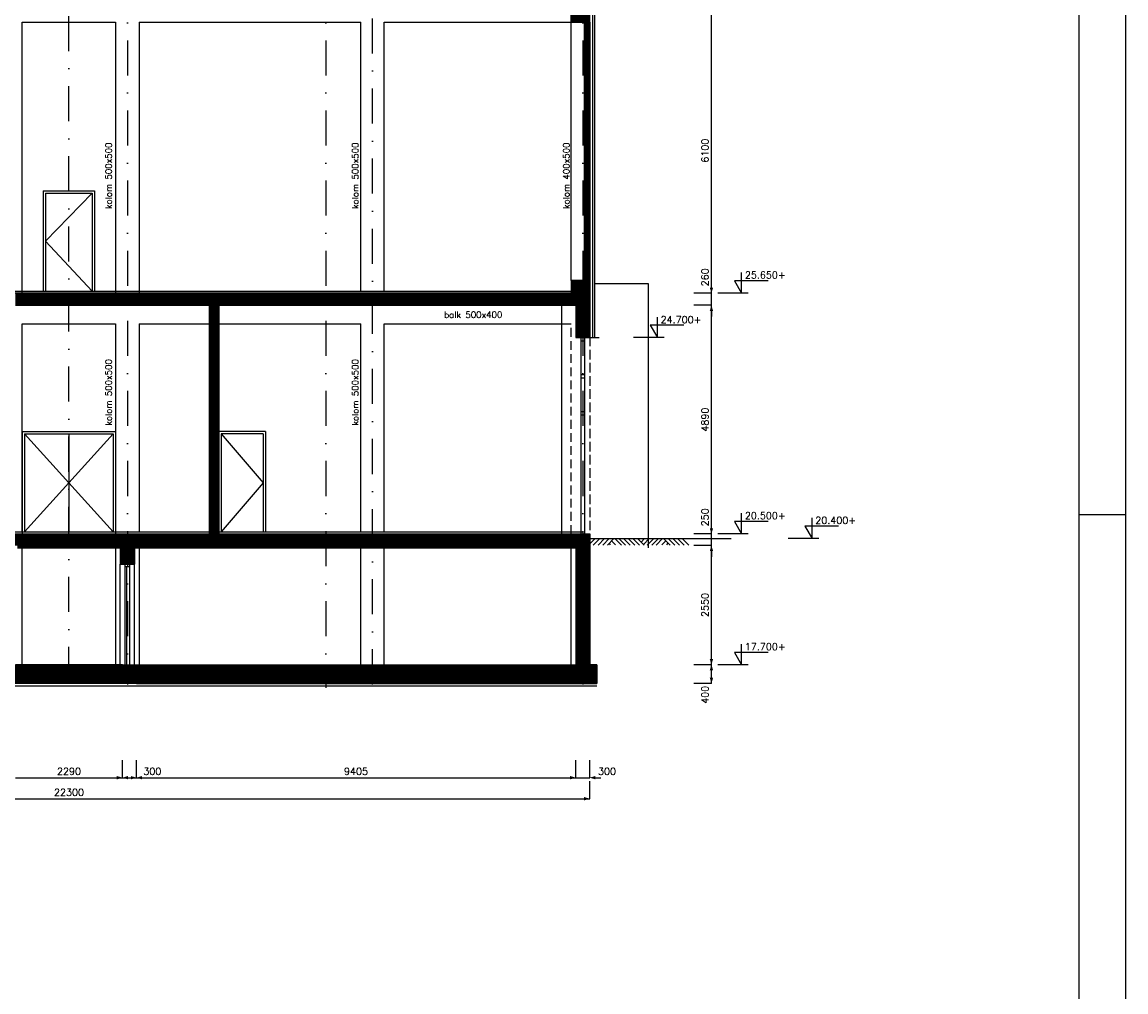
# Model space of a CAD drawing. Extents: x 0 to 118900, y 0 to 84100.
# Tile 39 of 40: x 95264 to 118900, y 49184 to 69936. Entities that reach past the tile are written whole.
import ezdxf
from ezdxf.enums import TextEntityAlignment as Align

# ---------------------------------------------------------------- set-up
doc = ezdxf.new("R2010")
doc.units = 0
doc.header["$LTSCALE"] = 60
doc.header["$MEASUREMENT"] = 0
doc.linetypes.add('DASHDOT', pattern=[25, 12.5, -6.25, 0, -6.25])
doc.linetypes.add('HIDDEN2', pattern=[4.6875, 3.125, -1.5625])
doc.layers.get('0').update_dxf_attribs({"linetype": 'CONTINUOUS'})
for name, color, linetype in [('ARCERING', 4, 'CONTINUOUS'), ('BETON', 8, 'CONTINUOUS'), ('CONSTR50', 1, 'CONTINUOUS'), ('HGTMAAT15', 3, 'CONTINUOUS'), ('KADER', 2, 'CONTINUOUS'), ('LAAG18', 3, 'CONTINUOUS'), ('LAAG25', 4, 'CONTINUOUS'), ('LAAG35', 7, 'CONTINUOUS'), ('MAAT15', 3, 'CONTINUOUS'), ('MAAT20', 4, 'CONTINUOUS'), ('STRAMIEN', 3, 'DASHDOT'), ('TXT15', 3, 'CONTINUOUS')]:
    doc.layers.add(name, color=color, linetype=linetype)
doc.styles.add('ROMANS', font='romans')
doc.styles.get("Standard").update_dxf_attribs({"font": 'simplex'})

# ---------------------------------------------------------------- blocks, each defined once
blk = doc.blocks.new('ZUHMAAT1')
at = {"layer": 'MAAT20'}
for p, q in [((3.3, 1.75), (4.31, 0)), ((8.1, 1.75), (3.3, 1.75)), ((4.31, 0), (4.31, 2.93)), ((5.26, 0), (0.92, 0))]:
    blk.add_line(p, q, dxfattribs=at)
blk = doc.blocks.new('2MAAIVEL')
at = {"linetype": 'Continuous'}
for points in [[(0, 0), (1.41, 1.41)], [(1, 0), (2.41, 1.41)], [(2, 0), (3.41, 1.41)], [(3, 0), (4.41, 1.41)], [(4, 0), (5.41, 1.41)], [(4.7, 0.08), (4.47, 0.31)], [(5.75, 0.08), (4.85, 0.98)], [(7.02, 0), (5.61, 1.41)], [(7.88, 0), (6.47, 1.41)], [(8.88, 0), (7.47, 1.41)], [(9.88, 0), (8.47, 1.41)], [(10.88, 0), (9.47, 1.41)], [(11.88, 0), (10.47, 1.41)], [(10.72, 1.16), (10.98, 1.41)], [(11.22, 0.66), (11.98, 1.41)], [(11.72, 0.16), (12.98, 1.41)], [(12.56, 0), (13.98, 1.41)], [(13.56, 0), (14.98, 1.41)], [(14.43, 0), (15.84, 1.41)], [(15.7, 0.08), (16.6, 0.98)], [(17.45, 0), (16.03, 1.41)], [(16.75, 0.08), (16.97, 0.31)], [(18.45, 0), (17.03, 1.41)], [(19.45, 0), (18.03, 1.41)], [(20.45, 0), (19.03, 1.41)], [(21.45, 0), (20.03, 1.41)]]:
    blk.add_lwpolyline(points, dxfattribs=at)
blk = doc.blocks.new('ZUDIMTUS')
at = {"color": 3}
blk.add_solid([(0, 0), (-800, -240), (-800, 240)], dxfattribs=at)
blk = doc.blocks.new('ZUDIMEND')
blk.add_line((-800, 0), (-1600, 0))
at = {"color": 3}
blk.add_solid([(0, 0), (-800, -240), (-800, 240)], dxfattribs=at)
blk = doc.blocks.new('*X32')
at = {"color": 0}
for p, q in [((85118, 69851), (85203, 69936)), ((85118, 69739), (85238, 69859)), ((85118, 69627), (85238, 69747)), ((107298, 69917), (107316, 69936)), ((107298, 69805), (107418, 69925)), ((107298, 69693), (107418, 69813)), ((85118, 69514), (85238, 69634)), ((85118, 69402), (85238, 69522)), ((107298, 69581), (107418, 69701)), ((107298, 69468), (107418, 69588)), ((85118, 69290), (85238, 69410)), ((85118, 69178), (85238, 69298)), ((107298, 69356), (107418, 69476)), ((107298, 69244), (107418, 69364)), ((85118, 69065), (85238, 69185)), ((85118, 68953), (85238, 69073)), ((107298, 69132), (107418, 69252)), ((107298, 69019), (107418, 69139)), ((107298, 68907), (107418, 69027)), ((85118, 68841), (85238, 68961)), ((85118, 68729), (85238, 68849)), ((107298, 68795), (107418, 68915)), ((107298, 68683), (107418, 68803)), ((85118, 68616), (85238, 68736)), ((85118, 68504), (85238, 68624)), ((107298, 68570), (107418, 68690)), ((107298, 68458), (107418, 68578)), ((85118, 68392), (85238, 68512)), ((85118, 68280), (85238, 68400)), ((107298, 68346), (107418, 68466)), ((107298, 68234), (107418, 68354)), ((85118, 68167), (85238, 68287)), ((85118, 68055), (85238, 68175)), ((107298, 68121), (107418, 68241)), ((107298, 68009), (107418, 68129)), ((85118, 67943), (85238, 68063)), ((85118, 67831), (85238, 67951)), ((85118, 67718), (85238, 67838)), ((107298, 67897), (107418, 68017)), ((107298, 67785), (107418, 67905)), ((85118, 67606), (85238, 67726)), ((85118, 67494), (85238, 67614)), ((107298, 67672), (107418, 67792)), ((107298, 67560), (107418, 67680)), ((85118, 67382), (85238, 67502)), ((85118, 67269), (85238, 67389)), ((107298, 67448), (107418, 67568)), ((107298, 67335), (107418, 67455)), ((85118, 67157), (85238, 67277)), ((85118, 67045), (85238, 67165)), ((107298, 67223), (107418, 67343)), ((107298, 67111), (107418, 67231)), ((85118, 66933), (85238, 67053)), ((85118, 66820), (85238, 66940)), ((107298, 66999), (107418, 67119)), ((107298, 66886), (107418, 67006)), ((107298, 66774), (107418, 66894)), ((85118, 66708), (85238, 66828)), ((85118, 66596), (85238, 66716)), ((107298, 66662), (107418, 66782)), ((107298, 66550), (107418, 66670)), ((85118, 66484), (85238, 66604)), ((85118, 66371), (85238, 66491)), ((107298, 66437), (107418, 66557)), ((107298, 66325), (107418, 66445)), ((85118, 66259), (85238, 66379)), ((85118, 66147), (85238, 66267)), ((107298, 66213), (107418, 66333)), ((107298, 66101), (107418, 66221)), ((85118, 66035), (85238, 66155)), ((85118, 65922), (85238, 66042)), ((107298, 65988), (107418, 66108)), ((107298, 65876), (107418, 65996)), ((85118, 65810), (85238, 65930)), ((85118, 65698), (85238, 65818)), ((107298, 65764), (107418, 65884)), ((107298, 65652), (107418, 65772)), ((85118, 65586), (85238, 65706)), ((85118, 65473), (85238, 65593)), ((85118, 65361), (85238, 65481)), ((107298, 65539), (107418, 65659)), ((107298, 65427), (107418, 65547)), ((85118, 65249), (85238, 65369)), ((85118, 65137), (85238, 65257)), ((107298, 65315), (107418, 65435)), ((107298, 65203), (107418, 65323)), ((85118, 65024), (85238, 65144)), ((85118, 64912), (85238, 65032)), ((107298, 65090), (107418, 65210)), ((107298, 64978), (107418, 65098)), ((85118, 64800), (85238, 64920)), ((85118, 64688), (85238, 64808)), ((107298, 64866), (107418, 64986)), ((107298, 64754), (107418, 64874)), ((85118, 64575), (85238, 64695)), ((85118, 64463), (85238, 64583)), ((107298, 64641), (107418, 64761)), ((107298, 64529), (107418, 64649)), ((107298, 64417), (107418, 64537)), ((85173, 64406), (85238, 64471)), ((107399, 64406), (107418, 64425))]:
    blk.add_line(p, q, dxfattribs=at)

msp = doc.modelspace()

# ---------------------------------------------------------------- linework, layer by layer
at = {"layer": 'BETON'}
for points, const_width in [([(107218, 69936), (107218, 70236)], 400), ([(107358, 69936), (107358, 64406)], 120), ([(107218, 64406), (107218, 64136)], 400), ([(107268, 64406), (107268, 63186)], 300), ([(95123, 64006), (107118, 64006)], 260), ([(107268, 58986), (107268, 56186)], 300), ([(85118, 58861), (107418, 58861)], 250), ([(97518, 58736), (97518, 58336)], 300), ([(97913, 55986), (94623, 55986)], 400), ([(97713, 55986), (107568, 55986)], 400)]:
    msp.add_lwpolyline(points, dxfattribs=dict(at, const_width=const_width))
at = {"layer": 'BETON', "color": 4, "const_width": 210}
msp.add_lwpolyline([(99373, 63876), (99373, 58986)], dxfattribs=at)
at = {"layer": 'CONSTR50'}
for p, q in [((107418, 69936), (107418, 70536)), ((107018, 69936), (107018, 70236)), ((107018, 69936), (107418, 69936)), ((107418, 64406), (107018, 64406)), ((107418, 64406), (107418, 63186)), ((107018, 64136), (95097, 64136)), ((95123, 63876), (107118, 63876)), ((107118, 63876), (107118, 63186)), ((107118, 63186), (107418, 63186)), ((85118, 58986), (107418, 58986)), ((107418, 58986), (107418, 56186)), ((95168, 58736), (97368, 58736)), ((97368, 58736), (97368, 58336)), ((97668, 58736), (97668, 58336)), ((97668, 58736), (107118, 58736)), ((107118, 58736), (107118, 56186)), ((97368, 58336), (97668, 58336)), ((97413, 56186), (95123, 56186)), ((97368, 56186), (97368, 56186)), ((97413, 56186), (107118, 56186)), ((107568, 56186), (107418, 56186)), ((107568, 56186), (107568, 55786)), ((97913, 55786), (94623, 55786)), ((97713, 55786), (107568, 55786))]:
    msp.add_line(p, q, dxfattribs=at)
msp.add_lwpolyline([(107018, 64406), (107018, 64136)], dxfattribs=at)
at = {"layer": 'HGTMAAT15'}
for p, q in [((96768, 66276), (95768, 65251)), ((95768, 65251), (96768, 64176))]:
    msp.add_line(p, q, dxfattribs=at)
at = {"layer": 'KADER', "color": 3}
msp.add_line((117900, 59400), (118900, 59400), dxfattribs=at)
msp.add_line((117900, 59400), (118900, 59400), dxfattribs=at)
msp.add_lwpolyline([(0, 0), (118900, 0), (118900, 0), (118900, 84100), (0, 84100)], close=True, dxfattribs=at)
msp.add_lwpolyline([(0, 0), (118900, 0), (118900, 0), (118900, 84100), (0, 84100)], close=True, dxfattribs=at)
at = {"layer": 'KADER'}
msp.add_lwpolyline([(1000, 1000), (117900, 1000), (117900, 1000), (117900, 83100), (1000, 83100)], close=True, dxfattribs=at)
msp.add_lwpolyline([(1000, 1000), (117900, 1000), (117900, 1000), (117900, 83100), (1000, 83100)], close=True, dxfattribs=at)
at = {"layer": 'LAAG18'}
for p, q in [((107478, 76466), (107478, 63186)), ((107518, 76466), (107518, 63186)), ((107518, 64346), (108668, 64346)), ((108668, 64346), (108668, 58686)), ((85518, 64176), (107298, 64176)), ((106818, 58986), (106818, 63876)), ((107308, 63106), (107228, 63106)), ((107308, 62386), (107228, 62386)), ((107308, 62316), (107228, 62316)), ((107308, 61596), (107228, 61596)), ((107308, 61526), (107228, 61526)), ((95318, 59026), (97218, 61126)), ((95318, 61126), (97218, 59026)), ((93268, 59026), (99268, 59026)), ((99478, 59026), (107278, 59026)), ((95168, 58711), (97368, 58711)), ((95168, 58686), (97368, 58686)), ((97668, 58711), (107118, 58711)), ((97668, 58686), (107118, 58686))]:
    msp.add_line(p, q, dxfattribs=at)
at = {"layer": 'LAAG18', "linetype": 'Continuous'}
msp.add_lwpolyline([(99528, 61126), (100428, 60076), (99528, 59026)], dxfattribs=at)
at = {"layer": 'LAAG25'}
for p, q in [((95268, 64136), (95268, 69936)), ((95268, 69936), (97268, 69936)), ((97268, 69936), (97268, 64136)), ((97768, 69936), (97768, 64136)), ((97768, 69936), (102518, 69936)), ((102518, 64176), (102518, 69936)), ((103018, 64176), (103018, 69936)), ((103018, 69936), (107018, 69936)), ((107018, 64406), (107018, 69936)), ((95718, 66326), (95718, 64176)), ((95718, 66326), (96818, 66326)), ((95768, 66276), (95768, 64176)), ((95768, 66276), (96768, 66276)), ((96768, 66276), (96768, 64176)), ((96818, 66326), (96818, 64176)), ((95268, 59026), (95268, 63476)), ((95268, 63476), (97268, 63476)), ((97268, 63476), (97268, 59026)), ((97768, 63476), (97768, 59026)), ((97768, 63476), (102518, 63476)), ((102518, 59026), (102518, 63476)), ((103018, 59026), (103018, 63476)), ((103018, 63476), (107018, 63476)), ((107418, 63186), (107518, 63186)), ((107418, 63186), (107618, 63186)), ((95268, 61176), (97268, 61176)), ((95268, 61176), (95268, 58976)), ((95318, 61126), (97218, 61126)), ((95318, 61126), (95318, 59026)), ((96268, 61126), (96268, 59026)), ((97218, 61126), (97218, 59026)), ((97268, 61176), (97268, 58976)), ((100478, 61176), (99478, 61176)), ((100428, 61126), (99528, 61126)), ((95318, 59026), (97218, 59026)), ((107418, 58886), (110448, 58886)), ((95268, 56186), (95268, 58736)), ((97268, 58736), (97268, 56186)), ((97768, 58736), (97768, 56186)), ((102518, 56186), (102518, 58736)), ((103018, 56186), (103018, 58736)), ((107018, 56186), (107018, 58736)), ((97368, 56186), (97368, 58336)), ((97468, 56186), (97468, 58336)), ((97468, 58286), (97568, 58286)), ((97508, 56186), (97508, 58286)), ((97568, 56186), (97568, 58336)), ((97668, 56186), (97668, 58336)), ((94626, 55736), (97915, 55736)), ((97713, 55736), (107568, 55736))]:
    msp.add_line(p, q, dxfattribs=at)
at = {"layer": 'LAAG25', "linetype": 'HIDDEN2'}
for p, q in [((107018, 58986), (107018, 63476)), ((107418, 63486), (107418, 58986)), ((107418, 63186), (107418, 58986))]:
    msp.add_line(p, q, dxfattribs=at)
at = {"layer": 'LAAG25', "linetype": 'Continuous'}
for p, q in [((99478, 61176), (99478, 59026)), ((99528, 61126), (99528, 59026)), ((100428, 61126), (100428, 59026)), ((100478, 61176), (100478, 59026))]:
    msp.add_line(p, q, dxfattribs=at)
at = {"layer": 'LAAG35'}
for p, q in [((107298, 69936), (107298, 64406)), ((107418, 69936), (107418, 64406)), ((107418, 68936), (107298, 68936)), ((107418, 66536), (107298, 66536)), ((99268, 63876), (99268, 58986)), ((99478, 63876), (99478, 58986))]:
    msp.add_line(p, q, dxfattribs=at)
at = {"layer": 'MAAT15'}
for p, q in [((110025, 64136), (110025, 70236)), ((110025, 64136), (109650, 64136)), ((110025, 64136), (109650, 64136)), ((110025, 64136), (109650, 64136)), ((110025, 63876), (110025, 64136)), ((110025, 63876), (109650, 63876)), ((110025, 63876), (109650, 63876)), ((110025, 58986), (110025, 63876)), ((110025, 58986), (109650, 58986)), ((110025, 58986), (109650, 58986)), ((110025, 58736), (110025, 58986)), ((110554, 58986), (110179, 58986)), ((110025, 58736), (109650, 58736)), ((110025, 58736), (109650, 58736)), ((110025, 56186), (110025, 58736)), ((110025, 56186), (109650, 56186)), ((110025, 56186), (109650, 56186)), ((110025, 56186), (109650, 56186)), ((110025, 55786), (110025, 56186)), ((110025, 55786), (109650, 55786)), ((97413, 53768), (97413, 54143)), ((97713, 53768), (97713, 54143)), ((107118, 53768), (107118, 54143)), ((107418, 53768), (107418, 54143)), ((95123, 53768), (97413, 53768)), ((97413, 53768), (97713, 53768)), ((97713, 53768), (107118, 53768)), ((107118, 53768), (107418, 53768)), ((107418, 53318), (107418, 53693)), ((85118, 53318), (107418, 53318))]:
    msp.add_line(p, q, dxfattribs=at)
at = {"layer": 'STRAMIEN'}
for p, q in [((96268, 55815), (96268, 80046)), ((97518, 80046), (97518, 55762)), ((101768, 80046), (101768, 55689)), ((102768, 55765), (102768, 80046)), ((107268, 80046), (107268, 55761))]:
    msp.add_line(p, q, dxfattribs=at)
at = {"layer": 'STRAMIEN', "linetype": 'Continuous'}
for p, q in [((107228, 63186), (107228, 58986)), ((107308, 63186), (107308, 58986))]:
    msp.add_line(p, q, dxfattribs=at)

# ---------------------------------------------------------------- block references
at = {"layer": 'ARCERING', "color": 3}
msp.add_blockref('*X32', (0, 0), dxfattribs=at)
at = {"layer": 'HGTMAAT15', "xscale": 150, "yscale": 150, "zscale": 150}
for p in [(110025, 64136), (108221, 63186), (110025, 58986), (111532, 58886), (110025, 56186)]:
    msp.add_blockref('ZUHMAAT1', p, dxfattribs=at)
at = {"layer": 'LAAG25', "xscale": 100, "yscale": 100, "zscale": 100}
msp.add_blockref('2MAAIVEL', (107396, 58745), dxfattribs=at)
at = {"layer": 'MAAT15', "xscale": 0.15, "yscale": 0.15, "zscale": 0.15}
for name, p, rotation in [('ZUDIMTUS', (110025, 64136), 270), ('ZUDIMTUS', (110025, 64136), 270), ('ZUDIMTUS', (110025, 63876), 90), ('ZUDIMEND', (110025, 63876), 90), ('ZUDIMTUS', (110025, 58986), 270), ('ZUDIMEND', (110025, 58736), 90), ('ZUDIMTUS', (110025, 58736), 90), ('ZUDIMTUS', (110025, 56186), 270), ('ZUDIMTUS', (110025, 56186), 90), ('ZUDIMTUS', (110025, 55786), 270), ('ZUDIMTUS', (97413, 53768), 180), ('ZUDIMTUS', (97713, 53768), 180), ('ZUDIMEND', (107418, 53768), 180)]:
    msp.add_blockref(name, p, dxfattribs=dict(at, rotation=rotation))
for p in [(97413, 53768), (97713, 53768), (107118, 53768), (107418, 53318)]:
    msp.add_blockref('ZUDIMTUS', p, dxfattribs=at)

# ---------------------------------------------------------------- texts
at = {"layer": 'HGTMAAT15'}
for s, p in [('25.650+', (110740, 64447)), ('24.700+', (108936, 63497)), ('20.500+', (110740, 59297)), ('17.700+', (110740, 56497))]:
    msp.add_text(s, height=150, dxfattribs=at).set_placement(p)
at = {"layer": 'HGTMAAT15', "style": 'ROMANS'}
msp.add_text('20.400+', height=150, dxfattribs=at).set_placement((112247, 59197))
at = {"layer": 'MAAT15'}
for s, p in [('6100', (109965, 67186)), ('260', (109965, 64476)), ('4890', (109965, 61431)), ('250', (109965, 59341)), ('2550', (109965, 57461)), ('400', (109965, 55541))]:
    msp.add_text(s, height=150, rotation=90, dxfattribs=at).set_placement(p, align=Align.CENTER)
for s, p in [('2290', (96268, 53828)), ('300', (98055, 53828)), ('9405', (102415, 53828)), ('300', (107790, 53828)), ('22300', (96268, 53378))]:
    msp.add_text(s, height=150, dxfattribs=at).set_placement(p, align=Align.CENTER)
at = {"layer": 'TXT15'}
for s, p in [('kolom 500x500', (97184, 65935)), ('kolom 500x500', (102464, 65935)), ('kolom 400x500', (106986, 65935)), ('kolom 500x500', (97184, 61300)), ('kolom 500x500', (102464, 61300))]:
    msp.add_text(s, height=135, rotation=90, dxfattribs=at).set_placement(p)
msp.add_text('balk 500x400', height=135, dxfattribs=at).set_placement((104299, 63606))

doc.saveas('drawing.dxf')
